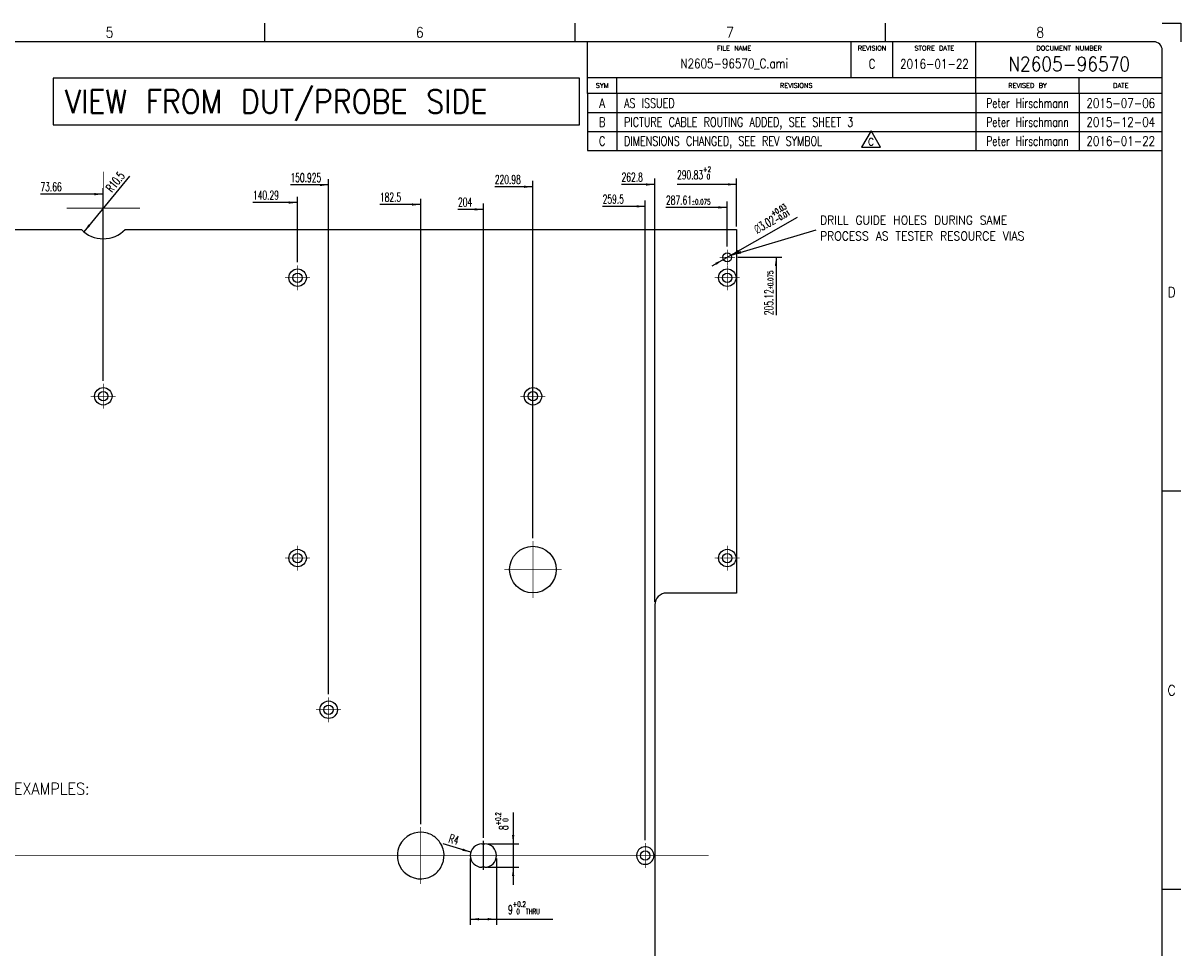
# Model space of a CAD drawing. Header units: inches. Extents: x 0 to 841, y 0 to 594.
# Tile 4 of 4: x 444 to 841, y 277 to 594. Entities that reach past the tile are written whole.
import ezdxf

# ---------------------------------------------------------------- set-up
doc = ezdxf.new("R2010")
doc.units = ezdxf.units.IN
doc.linetypes.add('DOT_CENTER', pattern=[14, 12, -1, 0, -1])
doc.layers.add('1', color=7, linetype='Continuous')
doc.styles.add('CONVERTER_11', font='txt.shx', dxfattribs={"width": 0.9})
doc.styles.add('CONVERTER_12', font='txt.shx', dxfattribs={"width": 0.63})
doc.styles.add('CONVERTER_13', font='txt.shx', dxfattribs={"width": 0.81})
doc.styles.add('CONVERTER_14', font='txt.shx', dxfattribs={"width": 0.72})
doc.styles.add('CONVERTER_15', font='txt.shx', dxfattribs={"width": 0.749})
doc.styles.add('CONVERTER_16', font='txt.shx', dxfattribs={"width": 1.035})
doc.styles.add('CONVERTER_17', font='complex.shx', dxfattribs={"width": 0.855})
doc.dimstyles.new('ME10_DIM_10', dxfattribs={"dimtxt": 3, "dimasz": 3, "dimexe": 2, "dimexo": 1, "dimgap": 1, "dimtad": 1, "dimdsep": 46, "dimtxsty": 'CONVERTER_12', "dimsah": 1, "dimcen": 0.09, "dimclrd": 3, "dimclre": 3, "dimclrt": 3, "dimadec": 0, "dimazin": 0, "dimtol": 1, "dimtp": 0.2, "dimtfac": 0.6, "dimtdec": 1, "dimtix": 1, "dimtmove": 0, "dimatfit": 3, "dimfxl": 1, "dimtolj": 1, "dimtzin": 0, "dimarcsym": 0})
doc.dimstyles.get("Standard").update_dxf_attribs({"dimtxt": 0.18, "dimasz": 0.18, "dimexe": 0.18, "dimexo": 0.0625, "dimgap": 0.09, "dimtad": 0, "dimtih": 1, "dimtoh": 1, "dimdec": 4, "dimzin": 0, "dimdsep": 46, "dimtxsty": 'Standard', "dimcen": 0.09, "dimadec": 0, "dimazin": 0, "dimtfac": 1, "dimtdec": 4, "dimtofl": 0, "dimtmove": 0, "dimatfit": 3, "dimfxl": 1, "dimtolj": 1, "dimtzin": 0, "dimarcsym": 0})

# ---------------------------------------------------------------- blocks, each defined once
blk = doc.blocks.new('REV_TRIANGLE__1', base_point=(734.78, 553.33))
at = {"layer": '1', "color": 3, "linetype": 'Continuous'}
for p, q in [((734.78, 557.08), (731.53, 551.45)), ((738.03, 551.45), (734.78, 557.08)), ((731.53, 551.45), (738.03, 551.45))]:
    blk.add_line(p, q, dxfattribs=at)
at = {"layer": '1', "color": 3, "insert": (734.78, 553.33), "char_height": 2.5, "attachment_point": 5, "line_spacing_factor": 0.90036, "style": 'CONVERTER_11'}
blk.add_mtext('C', dxfattribs=at)
blk = doc.blocks.new('N2605-96570_pcb__4', base_point=(107.04, 93.97))
at = {"color": 7, "linetype": 'Continuous'}
for p, q in [((331.72, 523.23), (464.03, 523.23)), ((479.04, 523.23), (688.7, 523.23)), ((688.7, 523.23), (688.7, 398.6)), ((688.7, 398.6), (664.67, 398.6)), ((660.67, 394.6), (660.67, 222.6)), ((601.37, 312.6), (602.37, 312.6)), ((602.37, 304.6), (601.37, 304.6))]:
    blk.add_line(p, q, dxfattribs=at)
for centre, radius in [((685.48, 513.72), 1.51), ((538.16, 506.72), 3), ((538.16, 506.72), 1.6), ((685.48, 506.72), 3), ((685.48, 506.72), 1.6), ((471.53, 466.08), 3), ((618.85, 466.08), 3), ((471.53, 466.08), 1.6), ((618.85, 466.08), 1.6), ((538.16, 410.6), 3), ((618.85, 406.67), 8), ((685.48, 410.6), 3), ((538.16, 410.6), 1.6), ((685.48, 410.6), 1.6), ((548.8, 358.6), 3), ((548.8, 358.6), 1.6), ((657.37, 308.6), 1.6)]:
    blk.add_circle(centre, radius, dxfattribs=at)
for centre, radius, start, end in [((471.53, 530.57), 10.5, 224.359, 315.641), ((664.67, 394.6), 4, 90, 180), ((580.37, 308.6), 8, 76.9971, 154.8493), ((580.37, 308.6), 8, 61.925, 76.9971), ((580.37, 308.6), 8, 34.506, 61.925), ((580.37, 308.6), 8, 154.8493, 205.1507), ((580.37, 308.6), 8, 15.9718, 34.506), ((580.37, 308.6), 8, 348.2409, 15.9718), ((657.37, 308.6), 3, 149.8827, 210.1173), ((657.37, 308.6), 3, 210.1173, 149.8827), ((580.37, 308.6), 8, 311.5861, 344.0282), ((580.37, 308.6), 8, 344.0282, 348.2409), ((580.37, 308.6), 8, 205.1507, 283.0029), ((580.37, 308.6), 8, 283.0029, 311.5861)]:
    blk.add_arc(centre, radius, start, end, dxfattribs=at)
at = {"layer": '1', "color": 1, "linetype": 'DOT_CENTER', "const_width": 0.25}
for points in [[(471.53, 543.12), (471.53, 518.02)], [(484.08, 530.57), (458.98, 530.57)], [(685.48, 516.38), (685.48, 511.06)], [(688.15, 513.72), (682.82, 513.72)], [(538.16, 511.02), (538.16, 502.42)], [(685.48, 511.02), (685.48, 502.42)], [(542.46, 506.72), (533.86, 506.72)], [(689.78, 506.72), (681.18, 506.72)], [(471.53, 470.38), (471.53, 461.78)], [(618.85, 470.38), (618.85, 461.78)], [(475.83, 466.08), (467.23, 466.08)], [(623.15, 466.08), (614.55, 466.08)], [(538.16, 414.9), (538.16, 406.3)], [(618.85, 416.47), (618.85, 396.87)], [(685.48, 414.9), (685.48, 406.3)], [(542.46, 410.6), (533.86, 410.6)], [(689.78, 410.6), (681.18, 410.6)], [(628.65, 406.67), (609.05, 406.67)], [(548.8, 362.9), (548.8, 354.3)], [(553.1, 358.6), (544.5, 358.6)], [(580.37, 318.4), (580.37, 298.8)], [(657.37, 312.9), (657.37, 304.3)], [(105.85, 308.6), (679.16, 308.6)], [(590.17, 308.6), (570.57, 308.6)], [(661.67, 308.6), (653.07, 308.6)]]:
    blk.add_lwpolyline(points, dxfattribs=at)
at = {"layer": '1', "color": 7, "linetype": 'Continuous'}
for centre, start, end in [((601.37, 308.6), 90, 270), ((602.37, 308.6), 270, 90)]:
    blk.add_arc(centre, 4, start, end, dxfattribs=at)
blk = doc.blocks.new('N2605-96570__5', base_point=(107.04, 93.97))
blk.add_blockref('N2605-96570_pcb__4', (107.04, 93.97))
blk = doc.blocks.new('*D14')
at = {"layer": '1', "color": 3, "linetype": 'Continuous'}
for p, q in [((612.07, 323.41), (612.07, 312.6)), ((603.37, 312.6), (614.07, 312.6)), ((612.07, 312.6), (612.07, 304.6)), ((603.37, 304.6), (614.07, 304.6)), ((612.07, 304.6), (612.07, 298.6))]:
    blk.add_line(p, q, dxfattribs=at)
at = {"layer": '1', "color": 3}
for points in [[(611.68, 315.6), (612.47, 315.6), (612.07, 312.6)], [(612.47, 301.6), (611.68, 301.6), (612.07, 304.6)]]:
    blk.add_solid(points, dxfattribs=at)
at = {"layer": '1', "color": 3, "insert": (610.32, 317.34), "char_height": 3, "attachment_point": 7, "rotation": 90, "line_spacing_factor": 0.60024, "style": 'CONVERTER_12'}
blk.add_mtext('\\C3;8\\C3;\\H1.8;\\S+0.2^  0;', dxfattribs=at)
blk = doc.blocks.new('*D17')
at = {"layer": '1', "color": 3, "linetype": 'Continuous'}
for p, q in [((657.37, 313.9), (657.37, 533.18)), ((657.37, 531.18), (642.76, 531.18))]:
    blk.add_line(p, q, dxfattribs=at)
at = {"layer": '1', "color": 3}
blk.add_solid([(654.37, 530.79), (654.37, 531.58), (657.37, 531.18)], dxfattribs=at)
at = {"layer": '1', "color": 3, "insert": (642.76, 532.18), "char_height": 3, "attachment_point": 7, "rotation": 0.0001, "line_spacing_factor": 0.60024, "style": 'CONVERTER_12'}
blk.add_mtext('259.5', dxfattribs=at)
blk = doc.blocks.new('*D18')
at = {"layer": '1', "color": 3, "linetype": 'Continuous'}
for p, q in [((580.37, 319.4), (580.37, 533.81)), ((580.37, 531.81), (566.4, 531.81))]:
    blk.add_line(p, q, dxfattribs=at)
at = {"layer": '1', "color": 3}
blk.add_solid([(577.37, 531.42), (577.37, 532.21), (580.37, 531.81)], dxfattribs=at)
at = {"layer": '1', "color": 3, "insert": (566.4, 532.81), "char_height": 3, "attachment_point": 7, "rotation": 0.0001, "line_spacing_factor": 0.60024, "style": 'CONVERTER_12'}
blk.add_mtext('182.5', dxfattribs=at)
blk = doc.blocks.new('*D40')
at = {"layer": '1', "color": 3, "linetype": 'Continuous'}
for p, q in [((689.15, 513.72), (704.2, 513.72)), ((702.2, 513.72), (702.2, 493.87))]:
    blk.add_line(p, q, dxfattribs=at)
at = {"layer": '1', "color": 3}
blk.add_solid([(702.6, 510.72), (701.81, 510.72), (702.2, 513.72)], dxfattribs=at)
at = {"layer": '1', "color": 3, "insert": (701.2, 493.87), "char_height": 3, "attachment_point": 7, "rotation": 90, "line_spacing_factor": 0.60024, "style": 'CONVERTER_12'}
blk.add_mtext('\\C3;205.12\\C3;\\H1.8;{\\Fgdt;`}0.075', dxfattribs=at)
blk = doc.blocks.new('*D50')
at = {"layer": '1', "color": 3, "linetype": 'Continuous'}
for p, q in [((688.7, 524.23), (688.7, 540.72)), ((688.7, 538.72), (668.28, 538.72))]:
    blk.add_line(p, q, dxfattribs=at)
at = {"layer": '1', "color": 3}
blk.add_solid([(685.7, 538.32), (685.7, 539.11), (688.7, 538.72)], dxfattribs=at)
at = {"layer": '1', "color": 3, "insert": (668.28, 540.47), "char_height": 3, "attachment_point": 7, "rotation": 0.0001, "line_spacing_factor": 0.60024, "style": 'CONVERTER_12'}
blk.add_mtext('\\C3;290.83\\C3;\\H1.8;\\S+2^  0;', dxfattribs=at)
blk = doc.blocks.new('*D51')
at = {"layer": '1', "color": 3, "linetype": 'Continuous'}
for p, q in [((685.48, 517.38), (685.48, 532.82)), ((685.48, 530.82), (664.47, 530.82))]:
    blk.add_line(p, q, dxfattribs=at)
at = {"layer": '1', "color": 3}
blk.add_solid([(682.48, 530.43), (682.48, 531.22), (685.48, 530.82)], dxfattribs=at)
at = {"layer": '1', "color": 3, "insert": (664.47, 531.82), "char_height": 3, "attachment_point": 7, "rotation": 0.0001, "line_spacing_factor": 0.60024, "style": 'CONVERTER_12'}
blk.add_mtext('\\C3;287.61\\C3;\\H1.8;{\\Fgdt;`}0.075', dxfattribs=at)
blk = doc.blocks.new('*D52')
at = {"layer": '1', "color": 3, "linetype": 'Continuous'}
for p, q in [((660.67, 395.6), (660.67, 540.69)), ((660.67, 538.69), (649.25, 538.69))]:
    blk.add_line(p, q, dxfattribs=at)
at = {"layer": '1', "color": 3}
blk.add_solid([(657.67, 538.29), (657.67, 539.08), (660.67, 538.69)], dxfattribs=at)
at = {"layer": '1', "color": 3, "insert": (649.25, 539.69), "char_height": 3, "attachment_point": 7, "rotation": 0.0001, "line_spacing_factor": 0.60024, "style": 'CONVERTER_12'}
blk.add_mtext('262.8', dxfattribs=at)
blk = doc.blocks.new('*D53')
at = {"layer": '1', "color": 3, "linetype": 'Continuous'}
for p, q in [((618.85, 417.47), (618.85, 539.9)), ((618.85, 537.9), (605.79, 537.9))]:
    blk.add_line(p, q, dxfattribs=at)
at = {"layer": '1', "color": 3}
blk.add_solid([(615.85, 537.51), (615.85, 538.3), (618.85, 537.9)], dxfattribs=at)
at = {"layer": '1', "color": 3, "insert": (605.79, 538.9), "char_height": 3, "attachment_point": 7, "rotation": 0.0001, "line_spacing_factor": 0.60024, "style": 'CONVERTER_12'}
blk.add_mtext('220.98', dxfattribs=at)
blk = doc.blocks.new('*D54')
at = {"layer": '1', "color": 3, "linetype": 'Continuous'}
for p, q in [((548.8, 363.9), (548.8, 540.53)), ((548.8, 538.53), (535.73, 538.53))]:
    blk.add_line(p, q, dxfattribs=at)
at = {"layer": '1', "color": 3}
blk.add_solid([(545.8, 538.13), (545.8, 538.92), (548.8, 538.53)], dxfattribs=at)
at = {"layer": '1', "color": 3, "insert": (535.73, 539.53), "char_height": 3, "attachment_point": 7, "rotation": 0.0001, "line_spacing_factor": 0.60024, "style": 'CONVERTER_12'}
blk.add_mtext('150.925', dxfattribs=at)
blk = doc.blocks.new('*D55')
at = {"layer": '1', "color": 3, "linetype": 'Continuous'}
for p, q in [((538.16, 532.49), (522.85, 532.49)), ((538.16, 512.02), (538.16, 534.49))]:
    blk.add_line(p, q, dxfattribs=at)
at = {"layer": '1', "color": 3}
blk.add_solid([(535.16, 532.1), (535.16, 532.89), (538.16, 532.49)], dxfattribs=at)
at = {"layer": '1', "color": 3, "insert": (522.85, 533.49), "char_height": 3, "attachment_point": 7, "rotation": 0.0001, "line_spacing_factor": 0.60024, "style": 'CONVERTER_12'}
blk.add_mtext('140.29', dxfattribs=at)
blk = doc.blocks.new('*D56')
at = {"layer": '1', "color": 3, "linetype": 'Continuous'}
for p, q in [((471.53, 471.38), (471.53, 537.37)), ((471.53, 535.37), (450, 535.37))]:
    blk.add_line(p, q, dxfattribs=at)
at = {"layer": '1', "color": 3}
blk.add_solid([(468.53, 534.98), (468.53, 535.77), (471.53, 535.37)], dxfattribs=at)
at = {"layer": '1', "color": 3, "insert": (450, 536.37), "char_height": 3, "attachment_point": 7, "rotation": 0.0001, "line_spacing_factor": 0.60024, "style": 'CONVERTER_12'}
blk.add_mtext('73.66', dxfattribs=at)
blk = doc.blocks.new('*D57')
at = {"layer": '1', "color": 3, "linetype": 'Continuous'}
for p, q in [((601.87, 314.7), (601.87, 532.15)), ((601.87, 530.15), (593.16, 530.15))]:
    blk.add_line(p, q, dxfattribs=at)
at = {"layer": '1', "color": 3}
blk.add_solid([(598.87, 529.75), (598.87, 530.54), (601.87, 530.15)], dxfattribs=at)
at = {"layer": '1', "color": 3, "insert": (593.16, 531.15), "char_height": 3, "attachment_point": 7, "rotation": 0.0001, "line_spacing_factor": 0.60024, "style": 'CONVERTER_12'}
blk.add_mtext('204', dxfattribs=at)
blk = doc.blocks.new('*D59')
at = {"layer": '1', "color": 3, "linetype": 'Continuous'}
blk.add_line((597.55, 309.77), (588.11, 312.66), dxfattribs=at)
at = {"layer": '1', "color": 3}
blk.add_solid([(594.57, 310.27), (594.8, 311.03), (597.55, 309.77)], dxfattribs=at)
at = {"layer": '1', "color": 3, "insert": (588.15, 313.69), "char_height": 3, "attachment_point": 7, "rotation": 342.9933, "line_spacing_factor": 0.60024, "style": 'CONVERTER_12'}
blk.add_mtext('\\C3; R\\C3;4', dxfattribs=at)
blk = doc.blocks.new('*D65')
at = {"layer": '1', "color": 3, "linetype": 'Continuous'}
blk.add_line((480.53, 541.59), (464.89, 522.44), dxfattribs=at)
at = {"layer": '1', "color": 3}
blk.add_solid([(466.48, 525.01), (467.1, 524.51), (464.89, 522.44)], dxfattribs=at)
at = {"layer": '1', "color": 3, "insert": (473.43, 534.47), "char_height": 3, "attachment_point": 7, "rotation": 50.7579, "line_spacing_factor": 0.60024, "style": 'CONVERTER_12'}
blk.add_mtext('\\C3; R\\C3;10.5', dxfattribs=at)
blk = doc.blocks.new('*D67')
at = {"layer": '1', "color": 3, "linetype": 'Continuous'}
blk.add_line((680.27, 510.74), (709.61, 527.5), dxfattribs=at)
at = {"layer": '1', "color": 3}
for points in [[(689.21, 516.3), (689.6, 515.61), (686.8, 514.47)], [(681.76, 511.14), (681.37, 511.83), (684.17, 512.97)]]:
    blk.add_solid(points, dxfattribs=at)
at = {"layer": '1', "color": 3, "insert": (694.34, 520.79), "char_height": 3, "attachment_point": 7, "rotation": 29.7302, "line_spacing_factor": 0.60024, "style": 'CONVERTER_12'}
blk.add_mtext('\\C3; {\\Fgdt;n}\\C3;\\C3;3.02\\C3;\\H1.8;\\S+0.03^ -0.01;', dxfattribs=at)
blk = doc.blocks.new('*D73')
at = {"layer": '1', "color": 3, "linetype": 'Continuous'}
for p, q in [((597.37, 307.6), (597.37, 284.8)), ((606.37, 307.6), (606.37, 284.8)), ((597.37, 286.8), (606.37, 286.8)), ((606.37, 286.8), (625.65, 286.8))]:
    blk.add_line(p, q, dxfattribs=at)
at = {"layer": '1', "color": 3}
for points in [[(600.37, 287.19), (600.37, 286.4), (597.37, 286.8)], [(603.37, 286.4), (603.37, 287.19), (606.37, 286.8)]]:
    blk.add_solid(points, dxfattribs=at)
at = {"layer": '1', "color": 3, "insert": (610.31, 288.55), "char_height": 3, "attachment_point": 7, "rotation": 0.0001, "line_spacing_factor": 0.60024, "style": 'CONVERTER_12'}
blk.add_mtext('\\C3;\\C3;9\\C3;\\H1.8;\\S+0.2^  0;\\C3;THRU', dxfattribs=at)
blk = doc.blocks.new('Revision_Block', base_point=(637.56, 575.41))
at = {"color": 4, "linetype": 'Continuous'}
for p, q in [((637.56, 569.86), (637.56, 575.41)), ((647.61, 569.86), (647.61, 575.41)), ((770.67, 569.86), (770.67, 575.41)), ((806.17, 569.86), (806.17, 575.41)), ((637.56, 569.86), (637.56, 563.36)), ((834.65, 569.86), (637.56, 569.86)), ((647.61, 569.86), (647.61, 563.36)), ((770.67, 569.86), (770.67, 563.36)), ((806.17, 569.86), (806.17, 563.36)), ((637.56, 563.36), (834.65, 563.36)), ((637.56, 563.36), (637.56, 556.86)), ((647.61, 563.36), (647.61, 556.86)), ((770.67, 563.36), (770.67, 556.86)), ((806.17, 563.36), (806.17, 556.86)), ((637.56, 556.86), (834.65, 556.86)), ((637.56, 556.86), (637.56, 550.36)), ((647.61, 556.86), (647.61, 550.36)), ((770.67, 556.86), (770.67, 550.36)), ((806.17, 556.86), (806.17, 550.36)), ((637.56, 550.36), (834.65, 550.36))]:
    blk.add_line(p, q, dxfattribs=at)
at = {"color": 4, "char_height": 1.6, "attachment_point": 5, "line_spacing_factor": 1.12545, "style": 'CONVERTER_16'}
for s, insert in [('SYM', (642.59, 572.63)), ('REVISIONS', (709.14, 572.63)), ('REVISED BY', (788.42, 572.63)), ('DATE', (820.41, 572.63))]:
    blk.add_mtext(s, dxfattribs=dict(at, insert=insert))
at = {"color": 3, "char_height": 3.2, "line_spacing_factor": 1.020408}
for s, insert, attachment_point, style in [('A', (642.59, 568.18), 2, 'CONVERTER_13'), ('AS ISSUED', (650.11, 568.18), 1, 'CONVERTER_15'), ('Peter Hirschmann', (788.42, 568.18), 2, 'CONVERTER_14'), ('2015-07-06', (820.41, 568.18), 2, 'CONVERTER_13'), ('B', (642.59, 561.68), 2, 'CONVERTER_13'), ('PICTURE CABLE ROUTING ADDED, SEE SHEET 3', (650.11, 561.68), 1, 'CONVERTER_15'), ('Peter Hirschmann', (788.42, 561.68), 2, 'CONVERTER_14'), ('2015-12-04', (820.41, 561.68), 2, 'CONVERTER_13'), ('C', (642.59, 555.18), 2, 'CONVERTER_13'), ('DIMENSIONS CHANGED, SEE REV SYMBOL', (650.11, 555.18), 1, 'CONVERTER_15'), ('Peter Hirschmann', (788.42, 555.18), 2, 'CONVERTER_14'), ('2016-01-22', (820.41, 555.18), 2, 'CONVERTER_13')]:
    blk.add_mtext(s, dxfattribs=dict(at, insert=insert, attachment_point=attachment_point, style=style))
blk = doc.blocks.new('Drawing_Grid_Zones__9', base_point=(6.35, 6.35))
at = {"layer": '1', "color": 4, "linetype": 'Continuous'}
for p, q in [((526.8625, 594), (526.8625, 587.65)), ((633.225, 594), (633.225, 587.65)), ((739.5875, 594), (739.5875, 587.65)), ((834.65, 594), (841, 594)), ((841, 594), (841, 587.65)), ((841, 433.525), (834.65, 433.525)), ((841, 297), (834.65, 297))]:
    blk.add_line(p, q, dxfattribs=at)
at = {"layer": '1', "color": 4, "char_height": 3.5, "attachment_point": 5, "line_spacing_factor": 1.080432, "style": 'CONVERTER_11'}
for s, insert in [('5', (473.68125, 590.825)), ('6', (580.04375, 590.825)), ('7', (686.40625, 590.825)), ('8', (792.76875, 590.825)), ('D', (837.825, 501.7875)), ('C', (837.825, 365.2625))]:
    blk.add_mtext(s, dxfattribs=dict(at, insert=insert))
blk = doc.blocks.new('A1_Size_Verigy_Frame__10', base_point=(6.35, 6.35))
at = {"color": 7, "linetype": 'Continuous'}
for p, q in [((637.56, 575.41), (637.56, 587.65)), ((770.75, 575.41), (770.75, 587.65)), ((637.56, 575.41), (834.65, 575.41))]:
    blk.add_line(p, q, dxfattribs=at)
at = {"layer": '1', "color": 7, "linetype": 'Continuous'}
for p, q in [((831.65, 587.65), (9.35, 587.65)), ((834.65, 9.35), (834.65, 584.65))]:
    blk.add_line(p, q, dxfattribs=at)
at = {"layer": '1', "color": 4, "linetype": 'Continuous'}
for p, q in [((728, 575.41), (728, 587.65)), ((742.28, 575.41), (742.28, 587.65))]:
    blk.add_line(p, q, dxfattribs=at)
at = {"layer": '1', "color": 7, "linetype": 'Continuous'}
blk.add_arc((831.65, 584.65), 3, 0, 90, dxfattribs=at)
at = {"layer": '1'}
for name, p in [('Drawing_Grid_Zones__9', (6.35, 6.35)), ('Revision_Block', (637.56, 575.41))]:
    blk.add_blockref(name, p, dxfattribs=at)
at = {"color": 4}
for s, insert, char_height, attachment_point, line_spacing_factor, style in [('FILE NAME', (687.87, 586.24), 1.6, 2, 1.12545, 'CONVERTER_16'), ('REVISION', (735.14, 586.24), 1.6, 2, 1.12545, 'CONVERTER_16'), ('STORE DATE', (756.52, 586.24), 1.6, 2, 1.12545, 'CONVERTER_16'), ('DOCUMENT NUMBER', (802.7, 586.24), 1.6, 2, 1.12545, 'CONVERTER_16'), ('N2605-96570_C.ami', (687.87, 580.01), 3.2, 5, 1.020408, 'CONVERTER_13'), ('2016-01-22', (756.52, 580.01), 3.2, 5, 1.020408, 'CONVERTER_13')]:
    blk.add_mtext(s, dxfattribs=dict(at, insert=insert, char_height=char_height, attachment_point=attachment_point, line_spacing_factor=line_spacing_factor, style=style))
at = {"color": 3, "insert": (802.7, 580.01), "char_height": 5, "attachment_point": 5, "line_spacing_factor": 1.020408, "style": 'CONVERTER_17'}
blk.add_mtext('N2605-96570', dxfattribs=at)
at = {"layer": '1', "color": 4, "insert": (735.14, 580.01), "char_height": 3.2, "attachment_point": 5, "line_spacing_factor": 1.020408, "style": 'CONVERTER_13'}
blk.add_mtext('C', dxfattribs=at)
blk = doc.blocks.new('Front1', base_point=(397.875, 308.6))
at = {"layer": '1', "color": 3}
blk.add_lwpolyline([(454.401, 575.128), (454.401, 559.128), (634.801, 559.128), (634.801, 575.128)], close=True, dxfattribs=at)
at = {"layer": '1', "color": 1, "linetype": 'DOT_CENTER', "const_width": 0.5}
blk.add_lwpolyline([(601.875, 313.699), (601.875, 303.699)], dxfattribs=at)
at = {"layer": '1', "color": 3}
blk.add_solid([(690.021, 515.905), (690.283, 515.022), (686.796, 514.469)], dxfattribs=at)
blk.add_blockref('N2605-96570__5', (107.045, 93.97))
at = {"layer": '1'}
for name in ['*D50', '*D65', '*D56', '*D54', '*D53', '*D52', '*D55', '*D18', '*D17', '*D57', '*D51', '*D67', '*D40', '*D59', '*D73']:
    blk.add_blockref(name, (0, 0), dxfattribs=at)
at = {"layer": '1', "color": 3, "style": 'CONVERTER_11', "width": 0.9}
blk.add_text('VIEW FROM DUT/PROBE SIDE', height=8, dxfattribs=at).set_placement((458.401, 563.128))
at = {"layer": '1', "color": 3, "attachment_point": 7, "line_spacing_factor": 1.080432, "style": 'CONVERTER_11'}
for s, insert, char_height in [('DRILL GUIDE HOLES DURING SAME\\PPROCESS AS TESTER RESOURCE VIAS', (717.329, 519.538), 3), ('********************************************************\\PADDITIONAL MECHANICAL FEATURES MAY BE REQUIRED.\\PREFER TO MECHNICAL DRAWING(S) OF THE FOLLOWING EXAMPLES:\\P1. PROBES\\P2. TEST SOCKET\\P3. PROBE-BACKER\\P4. PROBE-STIFFENER/SPIDER\\P5. INLAY\\PETC.\\P********************************************************', (301.341, 279.086), 4)]:
    blk.add_mtext(s, dxfattribs=dict(at, insert=insert, char_height=char_height))
at = {"layer": '1'}
dim = blk.add_aligned_dim(p1=(602.375, 304.6), p2=(602.375, 312.6), distance=-9.696, dimstyle='ME10_DIM_10', dxfattribs=at)
dim.commit()
dim.dimension.update_dxf_attribs({"geometry": '*D14', "text_midpoint": (608.821, 320.373), "text_rotation": 90})
at = {"layer": '1', "color": 3, "linetype": 'Continuous', "has_arrowhead": 0}
blk.add_leader([(686.796, 514.469), (716.018, 523.132)], dimstyle='Standard', dxfattribs=at)

msp = doc.modelspace()

# ---------------------------------------------------------------- block references
for name, p in [('A1_Size_Verigy_Frame__10', (6.35, 6.35)), ('Front1', (397.87, 308.6))]:
    msp.add_blockref(name, p)
at = {"layer": '1'}
msp.add_blockref('REV_TRIANGLE__1', (734.78, 553.33), dxfattribs=at)

doc.saveas('drawing.dxf')
